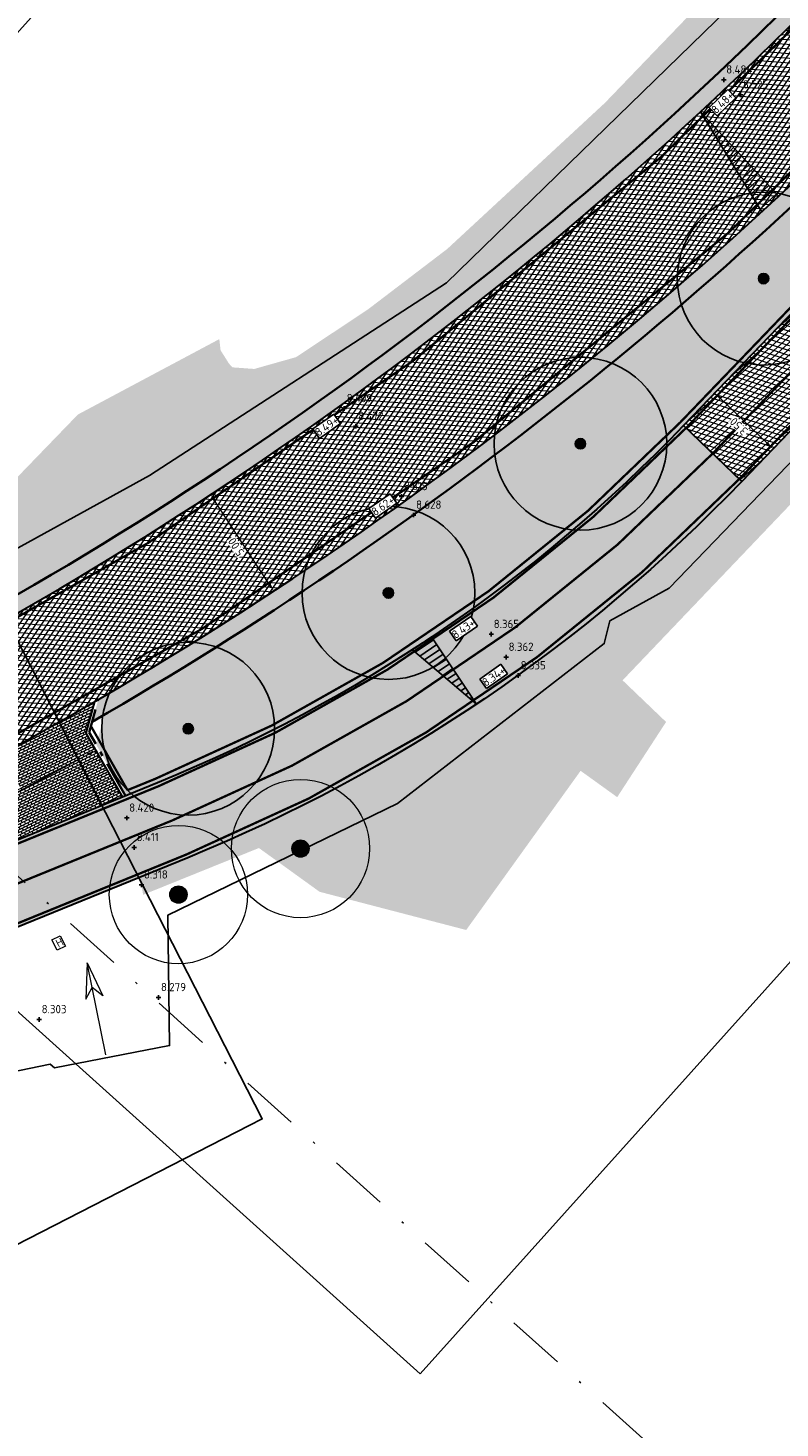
# Model space of a CAD drawing. Header units: metres. Extents: x 157685 to 160831, y 403691 to 406312.
# Tile 49 of 134: x 159341 to 159374, y 404371 to 404431. Entities that reach past the tile are written whole.
import ezdxf

# ---------------------------------------------------------------- set-up
doc = ezdxf.new("R2010")
doc.units = ezdxf.units.M
doc.header["$PDMODE"] = 35
for name, pattern in [('DASHDOT2', [12.7, 6.35, -3.175, 0, -3.175]), ('VH-OPSLUITBAND_120X250', [26, 16, -4, 2, -4]), ('VW-1-3_STREEP', [4, 1, -3]), ('VW-30-270_STREEP', [3, 0.3, -2.7])]:
    doc.linetypes.add(name, pattern=pattern)
doc.layers.get('Defpoints').update_dxf_attribs({"color": 171})
for name, color, linetype, lineweight in [('B-WE-GR-BOOM-S', 90, 'Continuous', 25), ('B-WE-GR-BOOM-S (ingemeten)', 90, 'Continuous', 25), ('B-WE-OG-HOOGTEPUNT-S', 7, 'Continuous', 25), ('B-WE-OG-HOOGTEPUNT-T18', 10, 'Continuous', 18), ('B-WE-OG-TOPOGRAFIE_INRIT-G', 10, 'Continuous', 18), ('N-WE-GR-DOORWORTELBARE RUIMTE-G', 80, 'Continuous', 35), ('N-WE-GR-GRAS-A', 62, 'Continuous', 18), ('N-WE-GW-HOOGTE_AFWERKHOOGTE-T25', 7, 'Continuous', 25), ('N-WE-VH-GESLOTENVERHARDING_ASFALT-A-200', 253, 'Continuous', 18), ('N-WE-VH-HALFVERHARDING_GESTABILISEERD GRAS-A-200', 190, 'Continuous', 18), ('N-WE-VH-HALFVERHARDING_GRASBETONSTEEN-G', 7, 'Continuous', 35), ('N-WE-VH-KANTOPSLUITING_OPSLUITBAND_120X250-G', 4, 'VH-OPSLUITBAND_120X250', 35), ('N-WE-VH-KANTVERHARDING-G', 7, 'Continuous', 30), ('N-WE-VH-M', 7, 'Continuous', 18), ('N-WE-VH-OPENVERHARDING_BETONSTRAATSTEEN-A-200', 252, 'Continuous', 18), ('N-WE-VH-T18', 7, 'Continuous', 18), ('N-WE-VH-VERHARDING_ASFALT-A', 252, 'Continuous', 18), ('N-WE-VW-MARKERING_LANGS_STREEP_13_010-G', 7, 'VW-1-3_STREEP', 13), ('N-WE-VW-MARKERING_LANGS_STREEP_30270_010-G', 7, 'VW-30-270_STREEP', 13), ('N-WE-VW-MARKERING_LANGS_STREEP_DOORGETROKKEN_010-G', 7, 'Continuous', 13), ('X-XX-AL-BLADVERWIJZING_AS-G', 7, 'DASHDOT2', 25)]:
    doc.layers.add(name, color=color, linetype=linetype, lineweight=lineweight)
doc.layers.add('Iv-a-afwateringsprofiel', color=5, linetype='Continuous')
doc.layers.add('N-WE-VH-VERHARDING-AP_NATUURSTEEN', color=7, linetype='Continuous', true_color=0xcccddb)
doc.styles.add('NLCS-ISO', font='NLCS-ISO.TTF')
doc.styles.add('NLCS-ISO-M200-T18', font='NLCS-ISO.TTF', dxfattribs={"height": 0.36})
doc.dimstyles.new('NLCS-M200-T18-PIJL_L2_H2', dxfattribs={"dimscale": 0.2, "dimtxt": 0.36, "dimasz": 1.8, "dimexe": 2, "dimexo": 2, "dimgap": 0.7, "dimtad": 1, "dimzin": 0, "dimdsep": 46, "dimtxsty": 'NLCS-ISO-M200-T18', "dimcen": 0, "dimdle": 2, "dimclrd": 256, "dimclre": 256, "dimclrt": 256, "dimazin": 0, "dimtfac": 1, "dimtofl": 0, "dimtmove": 0, "dimatfit": 3, "dimfxl": 2, "dimfxlon": 1, "dimtfill": 1, "dimtfillclr": 256, "dimtolj": 1, "dimtzin": 0, "dimlwd": -1, "dimlwe": -1, "dimarcsym": 0})
pattern_1 = [(0, (0, 0), (1, 1), [0.12, -0.8]), (45, (0.4, 0.2), (-0.1131370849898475, 1.866761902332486), [0.12, -0.8]), (29.99999999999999, (0.08, 0.12), (0.2274613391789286, 1.286025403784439), [0.12, -0.8]), (15, (0.32, 0.48), (0.3856270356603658, 0.7244941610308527), [0.12, -0.8]), (135, (0.16, 2), (-0.02828427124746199, -0.6505382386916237), [0.12, -0.8]), (150, (1.2, 0.4), (0.2156921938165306, -0.5864101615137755), [0.12, -0.8]), (165, (0.24, 0.04), (0.1434520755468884, -0.7010146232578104), [0.12, -0.8]), (85, (0.4, 0.4), (-0.872677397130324, 1.040016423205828), [0.12, -0.8]), (99.99999999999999, (0, 0), (-1.112117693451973, 0.7787131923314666), [0.12, -0.7999999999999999])]
pattern_2 = [(0, (0, 0), (0.1875, 0.1875), [0.1875, -0.1875]), (90, (0.09375, 0.09375), (-0.1875, 0.1875), [0.1875, -0.1875])]

# ---------------------------------------------------------------- blocks, each defined once
blk = doc.blocks.new('inrit')
at = {"linetype": 'Continuous'}
for p, q in [((0, 0), (4.063885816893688, -4.547473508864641e-13)), ((4.063885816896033, 8.682832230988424e-11), (2.532355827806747, 0.380481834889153)), ((2.532355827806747, 0.380481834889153), (2.971105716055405, 6.652101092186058e-11)), ((4.063885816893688, -4.547473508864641e-13), (2.532355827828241, -0.3804818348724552)), ((2.532355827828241, -0.3804818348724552), (2.971105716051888, -6.438938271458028e-11))]:
    blk.add_line(p, q, dxfattribs=at)
blk = doc.blocks.new('*D765')
at = {"layer": 'Defpoints', "color": 0, "transparency": 16777216}
for p in [(159344.003071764, 404400.0454948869), (159336.7102301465, 404396.1695322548), (159336.7102301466, 404396.1695322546)]:
    blk.add_point(p, dxfattribs=at)
at = {"layer": 'N-WE-VH-M', "transparency": 16777216}
for p, q in [((159343.6851797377, 404399.8765432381), (159337.0281221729, 404396.3384839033)), ((159344.003071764, 404400.0454948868), (159344.1907958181, 404399.6922815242)), ((159336.7102301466, 404396.1695322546), (159336.8979542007, 404395.8163188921))]:
    blk.add_line(p, q, dxfattribs=at)
for points in [[(159343.6570211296, 404399.9295252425), (159343.7133383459, 404399.8235612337), (159344.003071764, 404400.0454948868)], [(159336.9999635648, 404396.3914659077), (159337.056280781, 404396.285501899), (159336.7102301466, 404396.1695322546)]]:
    blk.add_solid(points, dxfattribs=at)
at = {"layer": 'N-WE-VH-M', "transparency": 16777216, "insert": (159340.206471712, 404398.3900842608), "char_height": 0.36, "attachment_point": 5, "rotation": 27.989525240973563, "style": 'NLCS-ISO-M200-T18', "bg_fill": 3, "box_fill_scale": 1.1, "bg_fill_color": 256, "bg_fill_true_color": 13158600, "bg_fill_transparency": 0}
blk.add_mtext('\\A1;8.30', dxfattribs=at)
blk = doc.blocks.new('*D770')
at = {"layer": 'Defpoints', "color": 0, "transparency": 16777216}
for p in [(159370.8658809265, 404415.542819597), (159370.9964642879, 404415.6786868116), (159373.5202251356, 404413.2530746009)]:
    blk.add_point(p, dxfattribs=at)
at = {"layer": 'N-WE-VH-M', "transparency": 16777216}
for p, q in [((159370.8658809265, 404415.5428195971), (159370.5887016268, 404415.2544246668)), ((159373.1300863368, 404413.3666687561), (159371.1254363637, 404415.2933582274)), ((159373.3896417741, 404413.1172073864), (159373.1124624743, 404412.8288124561))]:
    blk.add_line(p, q, dxfattribs=at)
for points in [[(159371.0838594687, 404415.2500989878), (159371.1670132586, 404415.3366174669), (159370.8658809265, 404415.5428195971)], [(159373.0885094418, 404413.3234095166), (159373.1716632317, 404413.4099279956), (159373.3896417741, 404413.1172073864)]]:
    blk.add_solid(points, dxfattribs=at)
at = {"layer": 'N-WE-VH-M', "transparency": 16777216, "insert": (159371.9060179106, 404414.0992975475), "char_height": 0.36, "attachment_point": 5, "rotation": 136.1360561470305, "style": 'NLCS-ISO-M200-T18', "bg_fill": 3, "box_fill_scale": 1.1, "bg_fill_color": 256, "bg_fill_true_color": 13158600, "bg_fill_transparency": 0}
blk.add_mtext('\\A1;3.50', dxfattribs=at)
blk = doc.blocks.new('*D771')
at = {"layer": 'Defpoints', "color": 0, "transparency": 16777216}
for p in [(159348.9787399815, 404411.135865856), (159348.9787399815, 404411.135865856), (159351.7185655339, 404406.9533599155)]:
    blk.add_point(p, dxfattribs=at)
at = {"layer": 'N-WE-VH-M', "transparency": 16777216}
for p, q in [((159348.9787399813, 404411.1358658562), (159349.3133404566, 404411.3550519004)), ((159351.521298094, 404407.2545003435), (159349.1760074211, 404410.8347254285)), ((159351.7185655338, 404406.9533599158), (159352.053166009, 404407.17254596))]:
    blk.add_line(p, q, dxfattribs=at)
for points in [[(159349.1258173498, 404410.8018475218), (159349.2261974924, 404410.8676033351), (159348.9787399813, 404411.1358658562)], [(159351.4711080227, 404407.2216224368), (159351.5714881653, 404407.2873782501), (159351.7185655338, 404406.9533599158)]]:
    blk.add_solid(points, dxfattribs=at)
at = {"layer": 'N-WE-VH-M', "transparency": 16777216, "insert": (159350.0809723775, 404408.8692640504), "char_height": 0.36, "attachment_point": 5, "rotation": 123.22752274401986, "style": 'NLCS-ISO-M200-T18', "bg_fill": 3, "box_fill_scale": 1.1, "bg_fill_color": 256, "bg_fill_true_color": 13158600, "bg_fill_transparency": 0}
blk.add_mtext('\\A1;5.00', dxfattribs=at)
blk = doc.blocks.new('SGR-BOOM_GBKN-SO')
at = {"linetype": 'ByBlock', "lineweight": 18}
h = blk.add_hatch(color=0, dxfattribs=at)
h.dxf.hatch_style = 1
edge = h.paths.add_edge_path()
edge.add_arc((0, 0), 0.25, 0, 360)
at = {"color": 0, "linetype": 'ByBlock', "lineweight": 18}
for radius in [2, 0.25]:
    blk.add_circle((0, 0), radius, dxfattribs=at)
at = {"color": 0, "linetype": 'ByBlock', "lineweight": 18, "style": 'NLCS-ISO'}
blk.add_attdef('SOORT', (2.5, 0), '', height=1.5, dxfattribs=at)
blk = doc.blocks.new('SGR-BOOM_01')
at = {"ltscale": 0.1}
h = blk.add_hatch(color=256, dxfattribs=at)
edge = h.paths.add_edge_path()
edge.add_arc((7.366995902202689e-12, -5.115907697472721e-12), 0.15, 0, 360)
for centre, radius in [((0, 0), 2.5), ((7.366995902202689e-12, -5.115907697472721e-12), 0.04499999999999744)]:
    blk.add_circle(centre, radius)
blk.add_circle((7.366995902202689e-12, -5.115907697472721e-12), 0.15, dxfattribs=at)
blk = doc.blocks.new('SOG-HOOGTEPUNT-SO')
for p, q in [((-0.5, 0), (0.5, 0)), ((0, 0.5), (0, -0.5))]:
    blk.add_line(p, q)
blk = doc.blocks.new('*U873')
h = blk.add_hatch()
h.set_pattern_fill('AMO-BODEM_LEEM', color=256, scale=0.1, angle=135, pattern_type=2)
h.set_pattern_definition([(270, (0.4999999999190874, -1.52950818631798), (0.25, -5.551115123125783e-17), [])])
h.paths.add_polyline_path([(3.499999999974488, 0), (3.499999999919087, 1), (0, 0)])
blk.add_lwpolyline([(3.499999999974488, 0), (3.499999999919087, 1), (0, 0)], close=True)
blk = doc.blocks.new('*U876')
h = blk.add_hatch()
h.set_pattern_fill('AMO-BODEM_LEEM', color=256, scale=0.1, angle=135, pattern_type=2)
h.set_pattern_definition([(270, (2.000263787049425, -1.52950818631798), (0.25, -5.551115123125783e-17), [])])
h.paths.add_polyline_path([(5.000263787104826, 0), (5.000263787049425, -1), (0, 0)])
blk.add_lwpolyline([(5.000263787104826, 0), (5.000263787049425, -1), (0, 0)], close=True)

msp = doc.modelspace()

# ---------------------------------------------------------------- hatches: boundary and pattern name
at = {"layer": 'N-WE-GR-GRAS-A'}
h = msp.add_hatch(dxfattribs=at)
h.set_pattern_fill('AGR-GRAS_01-SO', color=256, scale=0.04, pattern_type=2)
h.set_pattern_definition(pattern_1)
edge = h.paths.add_edge_path()
edge.add_line((159486.0976987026, 404559.6040639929), (159489.2879344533, 404563.5953185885))
edge.add_line((159489.2879344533, 404563.5953185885), (159488.9579796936, 404566.7480068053))
edge.add_line((159488.9579796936, 404566.7480068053), (159488.4316255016, 404567.1687251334))
edge.add_line((159488.4316255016, 404567.1687251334), (159486.506, 404565.401))
edge.add_line((159486.506, 404565.401), (159484.934, 404563.096))
edge.add_line((159484.934, 404563.096), (159477.0752872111, 404553.2238677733))
edge.add_line((159477.0752872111, 404553.2238677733), (159455.8254069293, 404526.9358052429))
edge.add_line((159455.8254069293, 404526.9358052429), (159443.0590710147, 404512.0078888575))
edge.add_line((159443.0590710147, 404512.0078888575), (159433.7619803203, 404501.2826950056))
edge.add_line((159433.7619803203, 404501.2826950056), (159415.769490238, 404480.9739000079))
edge.add_line((159415.769490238, 404480.9739000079), (159403.496098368, 404467.6952198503))
edge.add_line((159403.496098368, 404467.6952198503), (159387.0426817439, 404450.2758926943))
edge.add_line((159387.0426817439, 404450.2758926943), (159373.7839626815, 404436.1209388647))
edge.add_line((159373.7839626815, 404436.1209388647), (159366.0961455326, 404428.1314440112))
edge.add_line((159366.0961455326, 404428.1314440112), (159359.25, 404421.795))
edge.add_line((159359.25, 404421.795), (159355.8008949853, 404419.1669526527))
edge.add_line((159355.8008949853, 404419.1669526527), (159352.68, 404417.098))
edge.add_line((159352.68, 404417.098), (159350.868, 404416.587))
edge.add_line((159350.868, 404416.587), (159349.917, 404416.656))
edge.add_line((159349.917, 404416.656), (159349.766, 404416.8245))
edge.add_line((159349.766, 404416.8245), (159349.405, 404417.398))
edge.add_line((159349.405, 404417.398), (159349.351, 404417.881))
edge.add_line((159349.351, 404417.881), (159343.21, 404414.61))
edge.add_line((159343.21, 404414.61), (159337.3, 404408.5))
edge.add_line((159337.3, 404408.5), (159326.4217340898, 404403.2471475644))
edge.add_line((159326.4217340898, 404403.2471475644), (159327.0184105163, 404402.0111895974))
edge.add_line((159327.0184105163, 404402.0111895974), (159324.4451240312, 404400.736043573))
edge.add_line((159324.4451240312, 404400.736043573), (159308.778, 404392.9815))
edge.add_line((159308.778, 404392.9815), (159290.525443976, 404383.9472802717))
edge.add_line((159290.525443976, 404383.9472802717), (159289.307, 404386.409))
edge.add_line((159289.307, 404386.409), (159284.765, 404383.811))
edge.add_line((159284.765, 404383.811), (159284.817, 404383.72))
edge.add_line((159284.817, 404383.72), (159285.9187846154, 404381.7928769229))
edge.add_line((159285.9187846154, 404381.7928769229), (159276.665, 404376.505))
edge.add_line((159276.665, 404376.505), (159275.513, 404378.52))
edge.add_line((159275.513, 404378.52), (159271.19, 404376.593))
edge.add_line((159271.19, 404376.593), (159272.941, 404374.175))
edge.add_line((159272.941, 404374.175), (159260.5997271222, 404367.2220883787))
edge.add_line((159260.5997271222, 404367.2220883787), (159251.1625291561, 404362.4409326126))
edge.add_line((159251.1625291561, 404362.4409326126), (159239.7911829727, 404356.9159978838))
edge.add_line((159239.7911829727, 404356.9159978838), (159232.3698555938, 404353.3396434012))
edge.add_line((159232.3698555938, 404353.3396434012), (159227.509698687, 404351.5886457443))
edge.add_line((159227.509698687, 404351.5886457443), (159220.223457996, 404348.9635884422))
edge.add_line((159220.223457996, 404348.9635884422), (159211.6693482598, 404345.8817484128))
edge.add_line((159211.6693482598, 404345.8817484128), (159209.3216520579, 404345.161543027))
edge.add_line((159209.3216520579, 404345.161543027), (159195.7787390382, 404341.2122880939))
edge.add_line((159195.7787390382, 404341.2122880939), (159186.7421899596, 404338.5771359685))
edge.add_line((159186.7421899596, 404338.5771359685), (159182.246, 404337.266))
edge.add_line((159182.246, 404337.266), (159176.4847919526, 404336.5116529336))
edge.add_line((159176.4847919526, 404336.5116529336), (159172.885968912, 404336.2487860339))
edge.add_line((159172.885968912, 404336.2487860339), (159167.72128602, 404336.1477853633))
edge.add_line((159167.72128602, 404336.1477853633), (159163.337809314, 404336.316808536))
edge.add_line((159163.337809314, 404336.316808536), (159160.8929747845, 404336.5131392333))
edge.add_line((159160.8929747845, 404336.5131392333), (159157.8820081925, 404336.8562838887))
edge.add_line((159157.8820081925, 404336.8562838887), (159154.55592463, 404337.3670281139))
edge.add_line((159154.55592463, 404337.3670281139), (159150.716, 404338.132))
edge.add_line((159150.716, 404338.132), (159150.967, 404339.634))
edge.add_line((159150.967, 404339.634), (159146.675, 404341.561))
edge.add_line((159146.675, 404341.561), (159145.643, 404339.641))
edge.add_line((159145.643, 404339.641), (159135.0451162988, 404343.0806025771))
edge.add_line((159135.0451162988, 404343.0806025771), (159121.0189521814, 404347.6328727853))
edge.add_line((159121.0189521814, 404347.6328727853), (159104.6198743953, 404353.0088633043))
edge.add_line((159104.6198743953, 404353.0088633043), (159078.836026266, 404361.5388528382))
edge.add_line((159078.836026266, 404361.5388528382), (159065.386, 404366.027))
edge.add_line((159065.386, 404366.027), (159066.2831298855, 404368.1900888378))
edge.add_line((159066.2831298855, 404368.1900888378), (159061.0873276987, 404370.0665498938))
edge.add_line((159061.0873276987, 404370.0665498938), (159060.435, 404368.22))
edge.add_line((159060.435, 404368.22), (159052.8473989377, 404370.6478335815))
edge.add_line((159052.8473989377, 404370.6478335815), (159037.53, 404375.549))
edge.add_line((159037.53, 404375.549), (159036.7704979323, 404377.299659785))
edge.add_line((159036.7704979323, 404377.299659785), (159035.8942451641, 404374.6548370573))
edge.add_line((159035.8942451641, 404374.6548370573), (159036.4970810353, 404373.4546410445))
edge.add_line((159036.4970810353, 404373.4546410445), (159141.1647930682, 404338.77731789))
edge.add_arc((159168.4631783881, 404421.1729376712), 86.80000000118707, 251.6695173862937, 286.9570299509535)
edge.add_line((159193.7787823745, 404338.1466755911), (159205.379032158, 404341.6837170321))
edge.add_arc((159133.3987203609, 404577.753780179), 246.8000000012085, 286.9570299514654, 297.1231289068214)
edge.add_line((159245.9158836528, 404358.0946625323), (159333.6997134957, 404403.0606426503))
edge.add_arc((159259.9344095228, 404547.0673089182), 161.7999999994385, 297.1231289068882, 316.7431859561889)
edge.add_line((159377.7716470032, 404436.1906862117), (159378.8752580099, 404437.3635797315))
edge.add_line((159378.8752580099, 404437.3635797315), (159378.9480869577, 404437.2950527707))
edge.add_line((159378.9480869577, 404437.2950527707), (159393.8634797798, 404453.1468044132))
edge.add_arc((158121.6145912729, 405650.2442840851), 1746.900000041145, 316.7431859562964, 319.8907262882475)
edge.add_line((159457.6736446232, 404524.8084502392), (159457.5971629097, 404524.8728749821))
edge.add_arc((158121.6145911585, 405650.244284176), 1746.80000018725, 319.8907262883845, 321.3644282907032)
h = msp.add_hatch(dxfattribs=at)
h.set_pattern_fill('AGR-GRAS_01-SO', color=256, scale=0.04, pattern_type=2)
h.set_pattern_definition(pattern_1)
edge = h.paths.add_edge_path()
edge.add_line((159383.3660452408, 404432.9428278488), (159383.4374163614, 404432.8727515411))
edge.add_line((159383.4374163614, 404432.8727515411), (159382.4326996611, 404431.8049607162))
edge.add_arc((159259.9344095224, 404547.0673089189), 168.200000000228, 300.1281556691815, 316.74318595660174, ccw=False)
edge.add_line((159344.3600144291, 404401.5903099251), (159344.0057533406, 404400.2897681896))
edge.add_line((159344.0057533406, 404400.2897681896), (159345.2700331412, 404398.0788661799))
edge.add_line((159345.2700331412, 404398.0788661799), (159346.6593342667, 404398.6279704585))
edge.add_arc((159321.561252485, 404460.2099182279), 66.50000000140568, 292.1736388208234, 316.1360561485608)
edge.add_line((159369.5069096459, 404414.1288596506), (159403.3825830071, 404449.3752596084))
edge.add_arc((158612.8199803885, 405209.193014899), 1096.499999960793, 316.1360561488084, 319.644696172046)
edge.add_line((159448.4008657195, 404499.1811600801), (159446.1641129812, 404501.1155809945))
edge.add_line((159446.1641129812, 404501.1155809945), (159445.1364715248, 404500.6141511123))
edge.add_arc((158121.6145911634, 405650.2442841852), 1753.100000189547, 316.7431859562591, 319.0219497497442, ccw=False)
edge.add_line((159398.378874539, 404448.8981328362), (159383.3660452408, 404432.9428278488))
h = msp.add_hatch(dxfattribs=at)
h.set_pattern_fill('AGR-GRAS_01-SO', color=256, scale=0.04, pattern_type=2)
h.set_pattern_definition(pattern_1)
h.paths.add_polyline_path([(159253.5330655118, 404344.1559608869), (159259.4625079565, 404347.1731159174), (159265.754, 404350.712), (159267.562926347, 404350.4219337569), (159268.4736334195, 404356.8409654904), (159268.2002609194, 404357.3746508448, 0.07292179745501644), (159261.0857138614, 404352.3598153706, -0.07321687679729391), (159253.1060315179, 404346.7421801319), (159249.0326165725, 404344.6872122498, -0.0080970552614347), (159244.6605079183, 404342.5696663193, 0.424591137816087), (159243.2497899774, 404338.4898185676), (159243.4758799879, 404338.0448847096), (159245.857, 404340.209)])
h.paths.add_polyline_path([(159228.2467077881, 404333.6795991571), (159236.4654793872, 404336.5337318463), (159239.749, 404337.674), (159241.6854861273, 404337.1533940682), (159241.2436281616, 404338.0229484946, 0.3887558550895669), (159237.4495382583, 404339.4471754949, -0.02105768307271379), (159225.5449052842, 404335.2315376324), (159184.4185494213, 404322.5894240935), (159186.3597707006, 404320.047609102), (159187.711, 404321.228), (159195.1399841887, 404323.4673999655), (159204.1602540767, 404326.1864785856), (159209.7425668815, 404327.8692161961), (159214.2624571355, 404329.2316961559), (159221.3207641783, 404331.3593588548)])
edge = h.paths.add_edge_path()
edge.add_line((159453.4445315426, 404495.1467727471), (159451.2093584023, 404497.0811902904))
edge.add_arc((158612.8199803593, 405209.1930149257), 1100.000000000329, 316.136056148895, 319.65606690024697, ccw=False)
edge.add_line((159405.9060386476, 404446.9499407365), (159372.0303652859, 404411.7035407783))
edge.add_arc((159321.5612524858, 404460.2099182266), 69.99999999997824, 292.17363882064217, 316.13605614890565, ccw=False)
edge.add_line((159347.9802859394, 404395.3868153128), (159345.913611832, 404394.5445302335))
edge.add_line((159345.913611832, 404394.5445302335), (159346.0419317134, 404393.7765823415))
edge.add_line((159346.0419317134, 404393.7765823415), (159351.07, 404395.806))
edge.add_line((159351.07, 404395.806), (159353.704, 404393.907))
edge.add_line((159353.704, 404393.907), (159360.07, 404392.25))
edge.add_line((159360.07, 404392.25), (159365.0370307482, 404399.1549424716))
edge.add_line((159365.0370307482, 404399.1549424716), (159366.6260647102, 404398.0118747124))
edge.add_line((159366.6260647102, 404398.0118747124), (159368.748, 404401.274))
edge.add_line((159368.748, 404401.274), (159366.86, 404403.08))
edge.add_line((159366.86, 404403.08), (159371.9510387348, 404408.4114918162))
edge.add_line((159371.9510387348, 404408.4114918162), (159381.9776597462, 404418.9116766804))
edge.add_line((159381.9776597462, 404418.9116766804), (159401.3422940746, 404439.1909153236))
edge.add_line((159401.3422940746, 404439.1909153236), (159412.235965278, 404450.599101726))
edge.add_line((159412.235965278, 404450.599101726), (159421.2044491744, 404460.112465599))
edge.add_line((159421.2044491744, 404460.112465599), (159430.9228547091, 404471.0155212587))
edge.add_line((159430.9228547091, 404471.0155212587), (159440.2266978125, 404481.4534803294))
edge.add_line((159440.2266978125, 404481.4534803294), (159451.41, 404494))
edge.add_line((159451.41, 404494), (159453.4445315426, 404495.1467727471))
at = {"layer": 'N-WE-VH-GESLOTENVERHARDING_ASFALT-A-200', "true_color": 0xcf7363}
h = msp.add_hatch(dxfattribs=at)
h.set_pattern_fill('AVH-ASFALT-SO', color=23, scale=0.2, angle=90, pattern_type=2)
h.set_pattern_definition([(162.0033148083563, (158890.0418720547, 404357.8260220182), (-0.0617923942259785, -0.1902148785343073), []), (222.0033148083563, (158890.0418720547, 404357.8260220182), (0.1338347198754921, -0.1486212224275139), [])])
edge = h.paths.add_edge_path()
edge.add_line((159253.1060315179, 404346.7421801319), (159251.5295873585, 404349.8670519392))
edge.add_line((159251.5295873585, 404349.8670519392), (159247.4561724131, 404347.8120840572))
edge.add_arc((159181.4707240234, 404478.610289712), 146.5000000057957, 287.0872649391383, 296.7701601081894, ccw=False)
edge.add_line((159224.5165077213, 404338.5770418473), (159183.3511629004, 404325.9229432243))
edge.add_arc((159166.7498879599, 404379.9289398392), 56.50000000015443, 251.76502299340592, 287.08726493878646, ccw=False)
edge.add_line((159149.0702026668, 404326.2663017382), (159006.9274350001, 404373.096638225))
edge.add_arc((158977.6699027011, 404284.2920955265), 93.50000000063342, 71.76502299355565, 102.0033148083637)
edge.add_line((158958.224868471, 404375.7477713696), (158896.1344402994, 404362.5462889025))
edge.add_line((158896.1344402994, 404362.5462889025), (158896.0895711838, 404358.9585128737))
edge.add_line((158896.0895711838, 404358.9585128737), (158958.9527574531, 404372.3242968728))
edge.add_arc((158977.6699027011, 404284.2920955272), 89.99999999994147, 71.76502299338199, 102.00331480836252, ccw=False)
edge.add_line((159005.8322332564, 404369.7724040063), (159147.975000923, 404322.9420675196))
edge.add_arc((159166.7498879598, 404379.9289398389), 59.99999999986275, 251.7650229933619, 287.0872649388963)
edge.add_line((159184.3795604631, 404322.5774390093), (159225.5449052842, 404335.2315376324))
edge.add_arc((159181.470724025, 404478.6102897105), 150.0000000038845, 287.0872649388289, 291.9126172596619)
edge.add_arc((159238.5691145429, 404336.6639132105), 3.000000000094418, 26.937080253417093, 111.9126172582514, ccw=False)
edge.add_line((159241.2436281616, 404338.0229484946), (159241.6854861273, 404337.1533940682))
edge.add_line((159241.6854861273, 404337.1533940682), (159243.4758799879, 404338.0448847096))
edge.add_line((159243.4758799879, 404338.0448847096), (159243.2497899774, 404338.4898185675))
edge.add_arc((159245.9243035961, 404339.8488538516), 2.999999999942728, 114.9144922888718, 206.9370802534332, ccw=False)
edge.add_arc((159181.4707239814, 404478.6102897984), 150.0000001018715, 294.9144922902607, 296.7701601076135)
edge.add_line((159249.0326165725, 404344.6872122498), (159253.1060315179, 404346.7421801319))
edge = h.paths.add_edge_path()
edge.add_line((159369.5069096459, 404414.1288596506), (159372.0303652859, 404411.7035407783))
edge.add_line((159372.0303652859, 404411.7035407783), (159405.9060386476, 404446.9499407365))
edge.add_arc((158612.8199803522, 405209.1930149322), 1100.000000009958, 316.1360561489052, 320.3070477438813)
edge.add_line((159459.2459142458, 404506.652526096), (159509.1245346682, 404566.7466538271))
edge.add_arc((159085.911567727, 404918.0168982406), 549.9999999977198, 320.3070477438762, 331.3138853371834)
edge.add_line((159568.4059524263, 404654.0108969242), (159565.0310872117, 404655.1352974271))
edge.add_arc((159085.9115677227, 404918.0168982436), 546.5000000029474, 320.3070477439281, 331.24746020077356, ccw=False)
edge.add_line((159506.4313612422, 404568.982009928), (159456.5527408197, 404508.8878821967))
edge.add_arc((158612.8199803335, 405209.1930149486), 1096.500000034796, 316.1360561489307, 320.3070477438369, ccw=False)
edge.add_line((159403.3825830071, 404449.3752596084), (159369.5069096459, 404414.1288596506))
at = {"layer": 'N-WE-VH-HALFVERHARDING_GESTABILISEERD GRAS-A-200'}
h = msp.add_hatch(dxfattribs=at)
h.set_pattern_fill('AVH-GRAS_GESTABILISEERD-SO', color=256, scale=0.2, pattern_type=2)
h.set_pattern_definition(pattern_2)
edge = h.paths.add_edge_path()
edge.add_line((159379.383533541, 404436.8822680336), (159378.8752580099, 404437.3635797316))
edge.add_line((159378.8752580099, 404437.3635797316), (159377.7716470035, 404436.1906862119))
edge.add_arc((159259.9344095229, 404547.0673089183), 161.7999999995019, 297.12312890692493, 316.7431859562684, ccw=False)
edge.add_line((159333.6997134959, 404403.0606426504), (159332.9118747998, 404402.6570838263))
edge.add_line((159332.9118747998, 404402.6570838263), (159332.9041464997, 404401.8666337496))
edge.add_line((159332.9041464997, 404401.8666337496), (159334.018846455, 404402.4376224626))
edge.add_arc((159259.934409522, 404547.0673089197), 162.5000000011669, 297.1231289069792, 316.7431859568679)
edge.add_line((159378.2814496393, 404435.7109974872), (159379.383533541, 404436.8822680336))
h = msp.add_hatch(dxfattribs=at)
h.set_pattern_fill('AVH-GRAS_GESTABILISEERD-SO', color=256, scale=0.2, pattern_type=2)
h.set_pattern_definition(pattern_2)
edge = h.paths.add_edge_path()
edge.add_line((159344.0938908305, 404402.2452397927), (159343.8324393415, 404401.285415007))
edge.add_arc((159259.9344095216, 404547.0673089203), 168.2000000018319, 299.9205891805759, 316.7423230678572)
edge.add_line((159382.4309637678, 404431.8031158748), (159383.4392447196, 404432.87469468))
edge.add_line((159383.4392447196, 404432.87469468), (159382.9396783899, 404433.3652623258))
edge.add_line((159382.9396783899, 404433.3652623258), (159381.9228970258, 404432.2846494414))
edge.add_arc((159259.9344095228, 404547.0673089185), 167.4999999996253, 300.1618699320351, 316.7431859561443, ccw=False)
h.paths.add_polyline_path([(159335.7728750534, 404396.9318110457), (159334.8193670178, 404397.229881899), (159332.848944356, 404396.2205617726), (159332.8412160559, 404395.4301116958)])
at = {"layer": 'N-WE-VH-OPENVERHARDING_BETONSTRAATSTEEN-A-200'}
h = msp.add_hatch(dxfattribs=at)
h.set_pattern_fill('AVH-BSS_KEIFORMAAT_HALFST-SO', color=256, scale=0.1, angle=90, pattern_type=2)
h.set_pattern_definition([(116.4700863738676, (159241.3830566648, 404337.675040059), (-0.1407942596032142, 0.04719085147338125), [0.105, -0.105]), (206.4700863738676, (159241.3830566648, 404337.675040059), (0.04680170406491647, -0.09399255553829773), [])])
edge = h.paths.add_edge_path()
edge.add_line((159345.1625113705, 404398.017931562), (159343.574478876, 404400.794994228))
edge.add_line((159343.574478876, 404400.794994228), (159343.9472732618, 404402.1635742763))
edge.add_arc((159259.6319800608, 404547.5889549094), 168.0999999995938, 297.123128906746, 300.10446704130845, ccw=False)
edge.add_line((159336.2694806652, 404397.9751069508), (159334.9688518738, 404397.3088789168))
edge.add_line((159334.9688518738, 404397.3088789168), (159336.3310062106, 404396.883063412))
edge.add_line((159336.3310062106, 404396.883063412), (159337.4076084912, 404394.8573756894))
edge.add_line((159337.4076084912, 404394.8573756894), (159345.1625113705, 404398.017931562))
at = {"layer": 'N-WE-VH-VERHARDING-AP_NATUURSTEEN', "true_color": 0xda9386}
msp.add_hatch(color=33, dxfattribs=at).paths.add_polyline_path([(159318.7889440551, 404383.2883813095, -0.0215995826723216), (159322.7134172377, 404385.08915569), (159347.9802859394, 404395.3868153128, 0.1049384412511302), (159372.0303652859, 404411.7035407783), (159369.5069096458, 404414.1288596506, -0.1049384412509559), (159346.6593342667, 404398.6279704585), (159321.3924655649, 404388.3303108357, 0.02159958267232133), (159317.1932792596, 404386.4034822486), (159266.4712849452, 404360.4218841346, 0.07166867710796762), (159258.6755715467, 404354.8977700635, -0.07321687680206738), (159251.5295873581, 404349.867051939), (159253.1060315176, 404346.7421801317, 0.07321687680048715), (159261.0857138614, 404352.3598153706, -0.07166867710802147), (159268.0669497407, 404357.3067831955)])
at = {"layer": 'N-WE-VH-VERHARDING_ASFALT-A'}
h = msp.add_hatch(dxfattribs=at)
h.set_pattern_fill('AVH-ASFALT', color=256, scale=0.2, angle=90, pattern_type=2)
h.set_pattern_definition([(355.6069263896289, (158844.5507043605, 404349.5946988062), (0.01531969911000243, 0.199412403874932), []), (55.60692638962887, (158844.5507043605, 404349.5946988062), (-0.1650363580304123, 0.112973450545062), [])])
h.paths.add_polyline_path([(159490.550156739, 404556.0451853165), (159513.9976225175, 404585.3799470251, 0.04516852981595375), (159563.9566673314, 404660.9653931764), (159581.4923918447, 404693.5453829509), (159579.7718625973, 404700.8985033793), (159559.5538974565, 404663.3351225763, -0.04516852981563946), (159510.0919575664, 404588.501770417), (159486.6444917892, 404559.1670087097, -0.02016670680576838), (159394.3004534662, 404452.7356426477), (159378.2814496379, 404435.7109974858, -0.08581840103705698), (159334.018846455, 404402.4376224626), (159311.9556014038, 404391.136048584), (159313.3724200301, 404386.2439976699), (159336.2983675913, 404397.9874782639, 0.08581840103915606), (159381.922897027, 404432.2846494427), (159385.6609474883, 404436.2573673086), (159397.941900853, 404449.3092946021, 0.02016670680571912)])

# ---------------------------------------------------------------- linework, layer by layer
at = {"layer": 'Defpoints'}
for points in [[(159358.0725910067, 404372.9916169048), (159487.7624497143, 404517.244688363), (159449.1558453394, 404551.9538216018), (159319.4659866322, 404407.7007501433)], [(159178.5668916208, 404295.6124510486), (159351.212269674, 404384.0544443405), (159327.5424473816, 404430.2598077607), (159154.8970693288, 404341.8178144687)]]:
    msp.add_lwpolyline(points, close=True, dxfattribs=at)
for points in [[(159304.6567934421, 404372.7394746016), (159308.6198730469, 404375.6511230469), (159308.8431724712, 404376.3632108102), (159308.7910458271, 404377.1713952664), (159312.3790835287, 404378.8752658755), (159316.6198577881, 404379.3762359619), (159317.3752203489, 404380.5961917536), (159317.1725589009, 404381.2766678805), (159318.749638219, 404381.6562246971), (159334.1458829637, 404384.8139306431), (159342.0046565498, 404386.4283704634), (159342.1919307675, 404386.2728594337), (159347.188590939, 404387.2383534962), (159347.1210148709, 404392.9001937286), (159357.0933318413, 404397.7310946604), (159366.0618070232, 404404.6722141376), (159366.31, 404405.662), (159368.8800170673, 404407.0709151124), (159409.8846412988, 404449.5533679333)], [(159383.1402533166, 404443.5816233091), (159359.2200813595, 404420.3188932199), (159346.3252750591, 404411.9706923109), (159314.1641945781, 404394.2766945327), (159281.5194745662, 404376.7287231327), (159248.3387119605, 404359.5280203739), (159225.9681533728, 404349.5199278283), (159198.8461612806, 404340.7472305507), (159176.8644460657, 404335.7337772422), (159160.2406279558, 404335.6421440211), (159146.7783793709, 404337.5082608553)]]:
    msp.add_lwpolyline(points, dxfattribs=at)
at = {"layer": 'N-WE-GR-DOORWORTELBARE RUIMTE-G', "const_width": 0.1}
msp.add_lwpolyline([(159448.1201062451, 404499.1596426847, -0.01526531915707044), (159403.2383855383, 404449.5138492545), (159369.3627121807, 404414.2674493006, -0.1049384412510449), (159346.583851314, 404398.813179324), (159345.3646563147, 404398.3162892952)], format="xyb", dxfattribs=at)
msp.add_lwpolyline([(159345.3646563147, 404398.3162892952), (159343.7789935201, 404401.0892079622)], dxfattribs=at)
at = {"layer": 'N-WE-VH-HALFVERHARDING_GRASBETONSTEEN-G'}
for points in [[(159378.8752580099, 404437.3635797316), (159377.7716470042, 404436.1906862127, -0.08581840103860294), (159333.6997134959, 404403.0606426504), (159245.9158836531, 404358.0946625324, -0.04438709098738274), (159205.3790321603, 404341.6837170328), (159198.9223778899, 404339.7150134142), (159193.7787823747, 404338.1466755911, -0.1551991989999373), (159141.1647930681, 404338.77731789), (159036.5037728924, 404373.4524239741)], [(159343.8324393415, 404401.2854150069, 0.07353453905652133), (159382.4326996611, 404431.8049607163), (159383.4374163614, 404432.8727515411)]]:
    msp.add_lwpolyline(points, format="xyb", dxfattribs=at)
at = {"layer": 'N-WE-VH-KANTOPSLUITING_OPSLUITBAND_120X250-G', "ltscale": 0.1, "flags": 128}
msp.add_lwpolyline([(159345.2746186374, 404398.0636215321), (159343.7033238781, 404400.8114141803), (159344.0950040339, 404402.2493265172)], dxfattribs=at)
at = {"layer": 'N-WE-VH-KANTVERHARDING-G'}
for points in [[(159773.6812360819, 404953.5185455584), (159745.9610024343, 404929.4628856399, 0.04303694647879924), (159721.6180946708, 404904.3603853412), (159704.463918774, 404883.320726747, 0.0473388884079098), (159620.0789692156, 404757.1282419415), (159566.8658552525, 404658.5073159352, -0.04953312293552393), (159506.4313612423, 404568.982009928), (159456.552740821, 404508.8878821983, -0.01820139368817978), (159403.3825830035, 404449.3752596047), (159369.5069096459, 404414.1288596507, -0.1049384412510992), (159346.6593342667, 404398.6279704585), (159321.3924655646, 404388.3303108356, 0.02159958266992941), (159317.1932792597, 404386.4034822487), (159266.4712849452, 404360.4218841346, 0.07166867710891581), (159258.6755715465, 404354.8977700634, -0.07321687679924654), (159251.5295873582, 404349.8670519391), (159247.4561724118, 404347.8120840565, -0.04227475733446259), (159224.5165077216, 404338.5770418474), (159183.3511629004, 404325.9229432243, -0.1553543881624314), (159149.0702026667, 404326.2663017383), (159006.9274350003, 404373.096638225, 0.1327104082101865)], [(159775.4923605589, 404950.456105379), (159748.2549719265, 404926.8194590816, 0.04303694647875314), (159724.3307382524, 404902.1486971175), (159707.1765623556, 404881.1090385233, 0.04733888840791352), (159623.1591888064, 404755.4662409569), (159569.9460748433, 404656.8453149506, -0.04953312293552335), (159509.1245346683, 404566.7466538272), (159459.245914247, 404506.6525260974, -0.01820139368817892), (159405.9060386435, 404446.9499407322), (159372.0303652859, 404411.7035407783, -0.1049384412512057), (159347.9802859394, 404395.3868153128), (159322.7134172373, 404385.0891556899, 0.02159958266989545), (159318.7889440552, 404383.2883813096), (159268.0669497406, 404357.3067831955, 0.07166867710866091), (159261.0857138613, 404352.3598153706, -0.07321687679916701), (159253.1060315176, 404346.7421801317), (159249.0326165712, 404344.6872122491, -0.008097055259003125), (159244.6605079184, 404342.5696663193, -0.008097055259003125)], [(158796.7406190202, 404332.2254250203), (158842.3897305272, 404354.1036002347, -0.05942676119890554), (158887.7955939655, 404369.5655454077), (158962.2903386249, 404385.4043968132, -0.04343754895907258), (158976.4902088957, 404387.1551837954, -0.08918120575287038), (159005.3937677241, 404383.0220213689), (159140.9446447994, 404338.1128370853, 0.1551991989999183), (159193.9829404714, 404337.4771089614), (159199.1265359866, 404339.0454467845), (159205.583190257, 404341.0141504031, 0.04438709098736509), (159246.2350166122, 404357.4716423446), (159334.0188464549, 404402.4376224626, 0.08581840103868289), (159378.2814496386, 404435.7109974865), (159382.0195001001, 404439.6837153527)], [(159200.5848081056, 404334.2628280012), (159207.0414623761, 404336.2315316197, 0.04438709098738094), (159248.5145377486, 404353.0214981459), (159336.2983675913, 404397.9874782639, 0.08581840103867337), (159381.9228970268, 404432.2846494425), (159385.6609474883, 404436.2573673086)]]:
    msp.add_lwpolyline(points, format="xyb", dxfattribs=at)
for points in [[(159372.0303652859, 404411.7035407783), (159369.5069096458, 404414.1288596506)], [(159345.1625113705, 404398.017931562), (159343.574478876, 404400.794994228), (159343.9461610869, 404402.1594913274)]]:
    msp.add_lwpolyline(points, dxfattribs=at)
at = {"layer": 'N-WE-VW-MARKERING_LANGS_STREEP_13_010-G', "const_width": 0.1, "flags": 128}
for points in [[(158799.755988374, 404333.3379209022), (158842.5193889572, 404353.833066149, -0.05942676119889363), (158887.8579844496, 404369.2721047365), (158962.3527291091, 404385.1109561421, -0.04343754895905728), (158976.500963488, 404386.8553766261, -0.08918120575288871), (159005.2994184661, 404382.7372438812), (159140.8502955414, 404337.8280595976, 0.1551991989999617), (159194.0704367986, 404337.1901518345), (159205.7540358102, 404340.7526233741, 0.04429900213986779), (159246.3717878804, 404357.2046336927), (159334.1556177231, 404402.1706138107, 0.08581840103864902), (159378.4999364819, 404435.5054166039), (159382.2379869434, 404439.47813447), (159394.5189403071, 404452.5300617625, 0.020166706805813), (159486.8788316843, 404558.9796993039), (159510.3262974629, 404588.3144610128, 0.04516852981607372), (159559.818063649, 404663.1929388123), (159604.7144226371, 404746.6068243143, -0.04078858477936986), (159689.1007017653, 404876.7382887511), (159704.5921946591, 404896.8300072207, -0.04762168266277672), (159743.8260585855, 404938.7759786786), (159774.6323000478, 404965.9932373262)], [(159777.5456031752, 404962.6958649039), (159746.7393164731, 404935.4785662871, 0.04762168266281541), (159708.0766934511, 404894.1433237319), (159692.5852005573, 404874.0516052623, 0.0407885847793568), (159608.588860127, 404744.5214624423), (159563.6925011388, 404661.1075769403, -0.04516852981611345), (159513.7632826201, 404585.5672564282), (159490.3158168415, 404556.2324947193, -0.02016670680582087), (159397.7234140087, 404449.5148754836), (159385.442460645, 404436.4629481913), (159381.7044101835, 404432.4902303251, -0.0858184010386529), (159336.1615963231, 404398.2544869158), (159248.3777664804, 404353.2885067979, -0.04425765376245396), (159207.0786106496, 404336.5565294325), (159195.3537162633, 404332.9814473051, -0.1551991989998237), (159139.4665064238, 404333.6513231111), (159003.9156293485, 404378.5605073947, 0.1331344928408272), (158963.2677895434, 404380.8071596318), (158888.773044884, 404364.9683082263, 0.05942676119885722), (158844.4210459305, 404349.8652328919), (158801.657699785, 404329.3701137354)]]:
    msp.add_lwpolyline(points, format="xyb", dxfattribs=at)
at = {"layer": 'N-WE-VW-MARKERING_LANGS_STREEP_30270_010-G', "const_width": 0.1, "flags": 128}
msp.add_lwpolyline([(159792.9871328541, 404962.7455764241, -0.09940442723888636), (159785.5967136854, 404958.4193337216), (159783.6244482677, 404957.7405952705, 0.09611741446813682), (159776.4467524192, 404953.6013963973), (159774.3453758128, 404951.7778186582), (159747.1079871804, 404928.1411723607, 0.04303694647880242), (159722.9744164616, 404903.2545412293), (159705.8202405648, 404882.2148826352, 0.04733888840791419), (159621.619079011, 404756.2972414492), (159568.4059650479, 404657.6763154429, -0.04953312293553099), (159507.7779479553, 404567.8643318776), (159457.899327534, 404507.7702041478, -0.01820139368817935), (159404.6443108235, 404448.1626001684), (159370.7686374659, 404412.9162002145, -0.104938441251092), (159347.3198101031, 404397.0073928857), (159322.0529414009, 404386.7097332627, 0.021599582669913), (159317.9911116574, 404384.8459317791), (159267.2691173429, 404358.8643336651, 0.07166867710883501), (159259.8806427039, 404353.6287927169, -0.07321687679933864), (159252.3178094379, 404348.3046160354), (159248.2443944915, 404346.2496481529, -0.0422747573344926), (159225.0307065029, 404336.9042897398), (159183.8653616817, 404324.2501911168, -0.1553543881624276), (159148.5226017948, 404324.604184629), (159006.3798341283, 404371.4345211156, 0.1327104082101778), (158958.5888129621, 404374.0360341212), (158889.7091228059, 404359.3910389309, 0.06078308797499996), (158843.4892124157, 404343.5123458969), (158697.8283415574, 404272.730896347, 0.2964777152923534), (158667.8835065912, 404223.0035187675), (158671.599814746, 404115.0876769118), (158672.0481688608, 404104.0965963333)], format="xyb", dxfattribs=at)
at = {"layer": 'N-WE-VW-MARKERING_LANGS_STREEP_DOORGETROKKEN_010-G', "const_width": 0.1, "flags": 128}
for points in [[(159773.7795490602, 404953.4052558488), (159746.0593154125, 404929.3495959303, 0.04303694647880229), (159721.7343508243, 404904.2655987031), (159704.5801749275, 404883.2259401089, 0.0473388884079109), (159620.2109786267, 404757.0570133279), (159566.9978646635, 404658.4360873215, -0.04953312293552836), (159506.5467829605, 404568.8862089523), (159456.6681625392, 404508.7920812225, -0.01820139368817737), (159403.4907311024, 404449.2713173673), (159369.6150577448, 404414.0249174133, -0.1049384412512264), (159346.7159464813, 404398.4890638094), (159321.4490777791, 404388.1914041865, 0.02159958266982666), (159317.2616648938, 404386.2699779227), (159266.5396705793, 404360.2883798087, 0.07166867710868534), (159258.77886336, 404354.7890005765, -0.07321687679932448), (159251.5971492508, 404349.7331288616), (159247.5237343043, 404347.6781609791, -0.04227475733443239), (159224.5605819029, 404338.4336630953), (159183.3952370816, 404325.7795644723, -0.1553543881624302), (159149.0232654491, 404326.1238345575), (159006.8804977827, 404372.9541710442, 0.1327104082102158)], [(159775.3940475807, 404950.5693950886), (159748.1566589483, 404926.9327487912, 0.04303694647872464), (159724.2144820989, 404902.2434837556), (159707.0603062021, 404881.2038251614, 0.04733888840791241), (159623.0271793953, 404755.5374695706), (159569.8140654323, 404656.9165435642, -0.04953312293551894), (159509.00911295, 404566.8424548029), (159459.1304925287, 404506.7483270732, -0.01820139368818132), (159405.7978905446, 404447.0538829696), (159371.922217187, 404411.8074830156, -0.1049384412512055), (159347.9236737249, 404395.5257219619), (159322.6568050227, 404385.228062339, 0.02159958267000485), (159318.720558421, 404383.4218856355), (159267.9985641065, 404357.4402875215, 0.07166867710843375), (159260.9824220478, 404352.4685848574, -0.07321687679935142), (159253.0384696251, 404346.8761032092), (159248.9650546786, 404344.8211353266, -0.008097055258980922), (159244.5973181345, 404342.7057069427, -0.008097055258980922)]]:
    msp.add_lwpolyline(points, format="xyb", dxfattribs=at)

# ---------------------------------------------------------------- block references
at = {"layer": 'B-WE-GR-BOOM-S', "xscale": 1.5, "yscale": 1.5, "zscale": 1.5}
for p in [(159352.8756889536, 404395.7828462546), (159347.5748405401, 404393.7860210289)]:
    msp.add_blockref('SGR-BOOM_GBKN-SO', p, dxfattribs=at)
at = {"layer": 'B-WE-GR-BOOM-S (ingemeten)', "xscale": 1.5, "yscale": 1.5, "zscale": 1.5}
for p in [(159372.9845939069, 404420.506699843, 8.706344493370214), (159365.0285537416, 404413.341269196, 8.788729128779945), (159356.6935904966, 404406.8686394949, 8.708251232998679), (159348.0002420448, 404400.9817474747, 8.7464506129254)]:
    msp.add_blockref('SGR-BOOM_01', p, dxfattribs=at)
at = {"layer": 'B-WE-OG-HOOGTEPUNT-S', "xscale": 0.2, "yscale": 0.2, "zscale": 0.2}
for p in [(159371.2564347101, 404429.1281280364, 8.484395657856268), (159371.9776201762, 404428.4782624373, 8.525349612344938), (159354.7761224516, 404414.8714902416, 8.409014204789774), (159355.2804053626, 404414.097860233, 8.472111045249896), (159357.2616171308, 404411.0584455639, 8.614790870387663), (159357.7881834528, 404410.2506301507, 8.627680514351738), (159361.1609396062, 404405.0764207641, 8.364834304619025), (159361.8072892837, 404404.0848434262, 8.36187796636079), (159362.328102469, 404403.2858540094, 8.335332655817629), (159345.333940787, 404397.1083495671, 8.42044276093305), (159345.656657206, 404395.8325029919, 8.410888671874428), (159345.9764998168, 404394.2101649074, 8.317779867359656), (159346.7139102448, 404389.3237360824, 8.278666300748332), (159341.5329589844, 404388.3659667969, 8.302978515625)]:
    msp.add_blockref('SOG-HOOGTEPUNT-SO', p, dxfattribs=at)
at = {"layer": 'B-WE-OG-TOPOGRAFIE_INRIT-G', "rotation": 101.416186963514}
msp.add_blockref('inrit', (159344.4226724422, 404386.8399078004), dxfattribs=at)
at = {"layer": 'Iv-a-afwateringsprofiel'}
for name, p, rotation in [('*U876', (159370.2470406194, 404427.746843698), 312.7536060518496), ('*U873', (159360.5177086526, 404402.0515609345), 123.8155278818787)]:
    msp.add_blockref(name, p, dxfattribs=dict(at, rotation=rotation))

# ---------------------------------------------------------------- texts
at = {"layer": 'B-WE-OG-HOOGTEPUNT-T18', "style": 'NLCS-ISO'}
for s, p in [('8.484', (159371.3587528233, 404429.3999726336, 8.484395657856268)), ('8.525', (159372.0799382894, 404428.7501070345, 8.525349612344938)), ('8.409', (159354.8784405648, 404415.1433348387, 8.409014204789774)), ('8.472', (159355.3827234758, 404414.3697048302, 8.472111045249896)), ('8.615', (159357.363935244, 404411.3302901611, 8.614790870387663)), ('8.628', (159357.890501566, 404410.5224747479, 8.627680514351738)), ('8.365', (159361.2632577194, 404405.3482653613, 8.364834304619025)), ('8.362', (159361.9096073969, 404404.3566880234, 8.36187796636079)), ('8.335', (159362.4304205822, 404403.5576986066, 8.335332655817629)), ('8.420', (159345.4362589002, 404397.3801941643, 8.42044276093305)), ('8.411', (159345.7589753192, 404396.1043475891, 8.410888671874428)), ('8.318', (159346.07881793, 404394.4820095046, 8.317779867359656)), ('8.279', (159346.816228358, 404389.5955806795, 8.278666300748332)), ('8.303', (159341.6352770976, 404388.6378113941, 8.302978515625))]:
    msp.add_text(s, height=0.3599999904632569, rotation=359.8908317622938, dxfattribs=at).set_placement(p)

# ---------------------------------------------------------------- next in the draw order: texts
at = {"layer": 'N-WE-VH-T18', "insert": (159342.1800892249, 404391.786153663), "char_height": 0.36, "width": 0.2613368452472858, "attachment_point": 1, "rotation": 27.124950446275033, "style": 'NLCS-ISO-M200-T18', "bg_fill": 19, "box_fill_scale": 1.2, "bg_fill_color": 256, "bg_fill_transparency": 0}
msp.add_mtext('\\pi0.02267;H', dxfattribs=at)

# ---------------------------------------------------------------- next in the draw order: linework, layer by layer
at = {"layer": 'X-XX-AL-BLADVERWIJZING_AS-G', "ltscale": 0.4, "extrusion": (2.664041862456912e-05, -0.001837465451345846, 0.9999983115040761), "elevation": -730.1041713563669}
msp.add_lwpolyline([(159371.7363177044, 404365.9330668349), (159256.6549003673, 404469.3967844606)], dxfattribs=at)

# ---------------------------------------------------------------- next in the draw order: texts
at = {"layer": 'N-WE-GW-HOOGTE_AFWERKHOOGTE-T25', "attachment_point": 5, "style": 'NLCS-ISO-M200-T18', "bg_fill": 19, "box_fill_scale": 1.2, "bg_fill_color": 256, "bg_fill_transparency": 0}
for s, insert, char_height, width, rotation in [('8.48+', (159371.1959446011, 404428.1392044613), 0.3599999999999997, 0.977827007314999, 43.75140792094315), ('8.49+', (159354.0114830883, 404414.1024360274), 0.3599999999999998, 0.9778270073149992, 34.889875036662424), ('8.62+', (159356.4514919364, 404410.6443258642), 0.3599999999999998, 0.9778270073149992, 34.889875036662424), ('8.43+', (159359.9495720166, 404405.3196486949), 0.3599999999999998, 0.9778270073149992, 34.889875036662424), ('8.34+', (159361.2636174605, 404403.2491849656), 0.3599999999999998, 0.9778270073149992, 34.889875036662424)]:
    msp.add_mtext(s, dxfattribs=dict(at, insert=insert, char_height=char_height, width=width, rotation=rotation))

# ---------------------------------------------------------------- next in the draw order: dimensions: what is measured, and where the dimension line sits
at = {"layer": 'N-WE-VH-M'}
for p1, p2, distance, picture, middle in [((159373.5202251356, 404413.2530746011), (159370.9964642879, 404415.6786868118), 0.18844605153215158, '*D770', (159371.9060179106, 404414.0992975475)), ((159351.7185655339, 404406.9533599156), (159348.9787399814, 404411.135865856), -9.738165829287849e-11, '*D771', (159350.0809723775, 404408.8692640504))]:
    dim = msp.add_aligned_dim(p1=p1, p2=p2, distance=distance, dimstyle='NLCS-M200-T18-PIJL_L2_H2', dxfattribs=at)
    dim.commit()
    dim.dimension.update_dxf_attribs({"geometry": picture, "text_midpoint": middle})
dim = msp.add_aligned_dim(p1=(159344.003071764, 404400.045494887), p2=(159336.7102301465, 404396.1695322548), distance=2.4657369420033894e-10, text='8.30', dimstyle='NLCS-M200-T18-PIJL_L2_H2', dxfattribs=at)
dim.commit()
dim.dimension.update_dxf_attribs({"geometry": '*D765', "text_midpoint": (159340.206471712, 404398.3900842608)})

doc.saveas('drawing.dxf')
